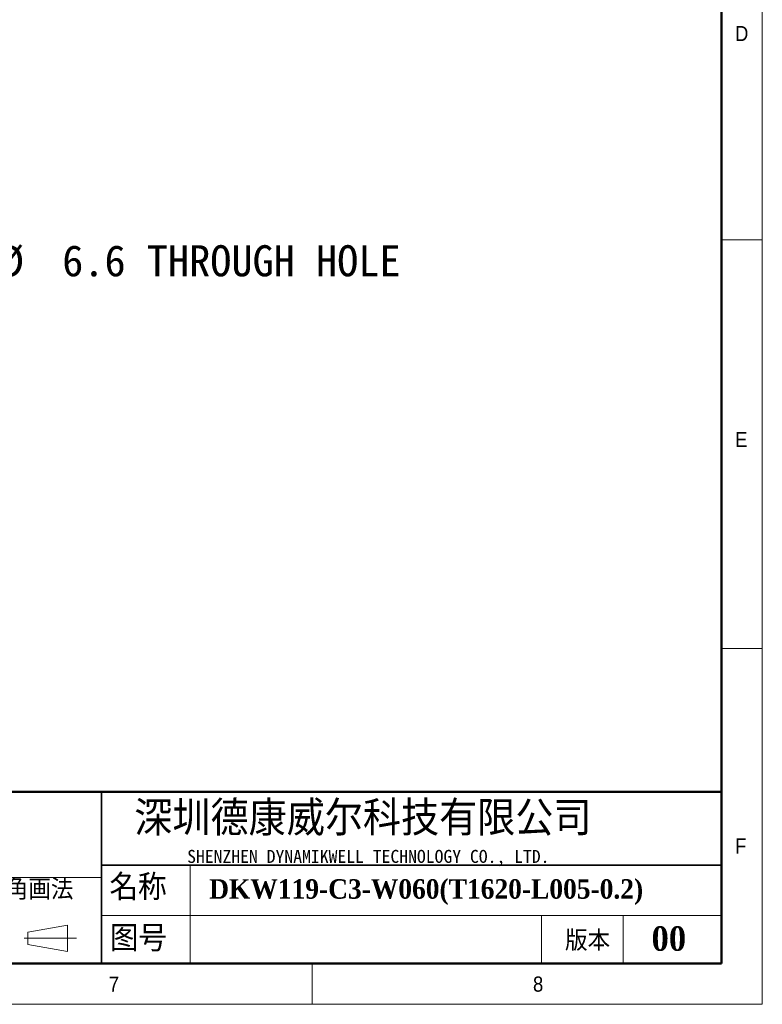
# Model space of a CAD drawing. Header units: millimetres. Extents: x 35 to 2905, y 35 to 2044.
# Tile 4 of 7: x 2270 to 2905, y 35 to 878. Entities that reach past the tile are written whole.
import ezdxf

# ---------------------------------------------------------------- set-up
doc = ezdxf.new("R2010")
doc.units = ezdxf.units.MM
doc.header["$LTSCALE"] = 7
doc.layers.add('DIMNS', color=7, linetype='Continuous')
doc.styles.add('SLDTEXTSTYLE1', font='Gothic.ttf', dxfattribs={"width": 0.913})
doc.styles.add('SLDTEXTSTYLE2', font='timesbd.ttf', dxfattribs={"width": 0.933})
doc.styles.add('SLDTEXTSTYLE4', font='txt', dxfattribs={"bigfont": 'bigfont'})
doc.styles.add('SLDTEXTSTYLE5', font='txt', dxfattribs={"bigfont": 'bigfont'})
doc.styles.add('SLDTEXTSTYLE6', font='txt')
doc.styles.add('SLDTEXTSTYLE8', font='txt')
doc.dimstyles.new('SLDDIMSTYLE6', dxfattribs={"dimtxt": 26.6, "dimasz": 14, "dimexe": 0, "dimexo": 0.0625, "dimgap": 6.65, "dimtad": 0, "dimtih": 1, "dimtoh": 1, "dimdec": 1, "dimrnd": 1e-09, "dimzin": 12, "dimdsep": 46, "dimtxsty": 'SLDTEXTSTYLE8', "dimsah": 1, "dimcen": 0, "dimadec": 0, "dimazin": 3, "dimtfac": 1, "dimtdec": 1, "dimtofl": 0, "dimtmove": 0, "dimatfit": 3, "dimfxl": 0, "dimfrac": 2, "dimtolj": 1, "dimtzin": 12, "dimarcsym": 0})

# ---------------------------------------------------------------- blocks, each defined once
blk = doc.blocks.new('_D_17')
at = {"layer": 'DIMNS'}
for p, q in [((2106.28, 596.22), (2149.69, 671.4)), ((2149.69, 671.4), (2177.69, 671.4))]:
    blk.add_line(p, q, dxfattribs=at)
blk.add_solid([(2106.28, 596.22), (2115.1, 607.29), (2111.46, 609.39)], dxfattribs=at)
at = {"layer": 'DIMNS', "char_height": 26.6, "attachment_point": 1, "style": 'SLDTEXTSTYLE8'}
for s, insert in [('34X ', (2177.69, 684.8)), ('%%c', (2246.92, 684.54)), (' 6.6 THROUGH HOLE', (2288.02, 684.8))]:
    blk.add_mtext(s, dxfattribs=dict(at, insert=insert))

msp = doc.modelspace()

# ---------------------------------------------------------------- linework, layer by layer
at = {"color": 7, "linetype": 'Continuous', "lineweight": 18}
for p, q in [((2905, 35), (2905, 2044)), ((2870, 2009), (2870, 70)), ((2870, 689.5), (2905, 689.5)), ((2870, 339.5), (2905, 339.5)), ((2415.65, 154), (2415.65, 70)), ((1926.29, 143.5), (2339.76, 143.5)), ((2339.76, 110.88), (2870, 110.88)), ((2716, 110.88), (2716, 70)), ((2786, 110.88), (2786, 70)), ((2276.67, 96.73), (2310.66, 102.61)), ((2310.66, 102.61), (2310.66, 80.22)), ((2276.67, 86.23), (2276.67, 96.73)), ((2273.64, 91.48), (2318.36, 91.48)), ((2276.67, 86.23), (2310.66, 80.22)), ((70, 70), (2870, 70)), ((861, 70), (2870, 70)), ((2520, 70), (2520, 35)), ((35, 35), (2905, 35))]:
    msp.add_line(p, q, dxfattribs=at)
at = {"color": 7, "linetype": 'Continuous', "lineweight": 50}
for p, q in [((2870, 2009), (2870, 70)), ((2870, 217), (1281, 217)), ((70, 70), (2870, 70))]:
    msp.add_line(p, q, dxfattribs=at)
at = {"color": 7, "linetype": 'Continuous', "lineweight": 35}
for p, q in [((2339.76, 217), (2339.76, 70)), ((2339.76, 154), (2870, 154))]:
    msp.add_line(p, q, dxfattribs=at)

# ---------------------------------------------------------------- texts
at = {"color": 7, "linetype": 'Continuous', "lineweight": 0}
for s, insert, char_height, attachment_point, style in [('D', (2881.67, 872.52), 12.96, 1, 'SLDTEXTSTYLE1'), ('E', (2881.67, 524.92), 12.96, 1, 'SLDTEXTSTYLE1'), ('深圳德康威尔科技有限公司', (2367.78, 209.07), 29.6333, 1, 'SLDTEXTSTYLE5'), ('F', (2881.67, 176.95), 12.96, 1, 'SLDTEXTSTYLE1'), ('SHENZHEN DYNAMIKWELL TECHNOLOGY CO., LTD.', (2413.02, 167.18), 11.1125, 1, 'SLDTEXTSTYLE6'), ('名称', (2346.56, 146.34), 22.225, 1, 'SLDTEXTSTYLE4'), ('DKW119-C3-W060(T1620-L005-0.2)', (2431.84, 142.09), 16.6687, 1, 'SLDTEXTSTYLE2'), ('图号', (2346.86, 102.52), 22.225, 1, 'SLDTEXTSTYLE4'), ('00', (2825.06, 101.8), 21, 2, 'SLDTEXTSTYLE2'), ('版本', (2736.3, 98.31), 17.5, 1, 'SLDTEXTSTYLE4'), ('7', (2346.02, 58.78), 12.96, 1, 'SLDTEXTSTYLE1'), ('8', (2708.84, 58.78), 12.96, 1, 'SLDTEXTSTYLE1')]:
    msp.add_mtext(s, dxfattribs=dict(at, insert=insert, char_height=char_height, attachment_point=attachment_point, style=style))
at = {"layer": 'DIMNS', "color": 7, "insert": (2219.42, 142.13), "char_height": 17.5, "attachment_point": 1, "style": 'SLDTEXTSTYLE4'}
msp.add_mtext('第三角画法', dxfattribs=at)

# ---------------------------------------------------------------- dimensions: what is measured, and where the dimension line sits
at = {"layer": 'DIMNS'}
dim = msp.add_diameter_dim_2p(p1=(2102.98, 590.5), p2=(2106.28, 596.22), text='34X <> THROUGH HOLE\\P', dimstyle='SLDDIMSTYLE6', dxfattribs=at)
dim.commit()
dim.dimension.update_dxf_attribs({"geometry": '_D_17', "text_midpoint": (2397.18, 671.4), "dimtype": 163})

doc.saveas('drawing.dxf')
